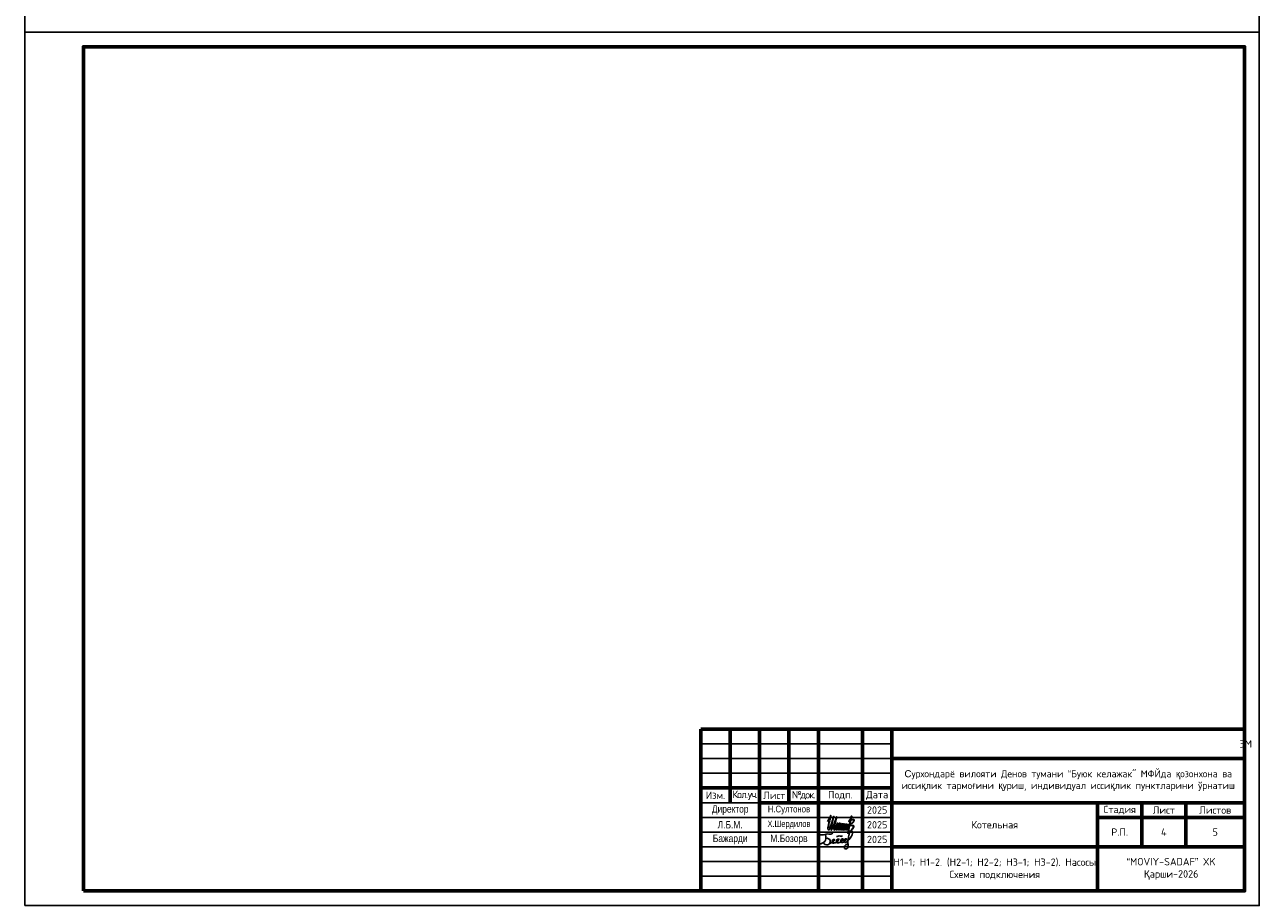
# Model space of a CAD drawing. Header units: millimetres. Extents: x -117056 to -75056, y -507736 to -299836.
# Tile 15 of 18: x -117056 to -75056, y -418386 to -388686. Entities that reach past the tile are written whole.
import ezdxf

# ---------------------------------------------------------------- set-up
doc = ezdxf.new("R2010")
doc.units = ezdxf.units.MM
doc.styles.add('Arial', font='ARIALN.TTF', dxfattribs={"height": 300})
doc.styles.get("Standard").update_dxf_attribs({"font": 'isocpeur.ttf'})

# ---------------------------------------------------------------- blocks, each defined once
blk = doc.blocks.new('*T18')
at = {"color": 0, "linetype": 'ByBlock', "lineweight": 60, "transparency": 16777216}
for p, q in [((0, 0), (18500, 0)), ((0, 0), (0, -5500)), ((1000, 0), (1000, -2500)), ((2000, 0), (2000, -2500)), ((3000, 0), (3000, -2500)), ((4000, 0), (4000, -2500)), ((5500, 0), (5500, -5500)), ((6500, 0), (6500, -5500)), ((0, -2000), (6500, -2000)), ((2000, -2500), (6500, -2500)), ((13500, -4000), (13500, -5500)), ((0, -5500), (6500, -5500))]:
    blk.add_line(p, q, dxfattribs=at)
at = {"color": 0, "linetype": 'Continuous', "lineweight": 60, "transparency": 16777216}
for p, q in [((18500, 0), (18500, -2500)), ((6500, -1000), (18500, -1000)), ((2000, -2500), (2000, -5500)), ((4000, -2500), (4000, -5500)), ((6500, -2500), (18500, -2500)), ((6500, -4000), (13500, -4000)), ((18500, -4000), (18500, -5500)), ((6500, -5500), (18500, -5500))]:
    blk.add_line(p, q, dxfattribs=at)
at = {"color": 0, "linetype": 'ByBlock', "transparency": 16777216}
for p, q in [((0, -500), (6500, -500)), ((0, -1000), (6500, -1000)), ((0, -1500), (6500, -1500)), ((0, -2500), (2000, -2500)), ((0, -3000), (6500, -3000)), ((2000, -3500), (6500, -3500)), ((0, -4000), (6500, -4000)), ((0, -4500), (6500, -4500)), ((0, -5000), (6500, -5000))]:
    blk.add_line(p, q, dxfattribs=at)
at = {"color": 0, "lineweight": 60, "transparency": 16777216}
for p, q in [((13500, -2500), (13500, -3000)), ((15000, -2500), (15000, -4000)), ((16500, -2500), (16500, -4000)), ((18500, -2500), (18500, -4000)), ((13500, -3000), (18500, -3000)), ((13500, -4000), (18500, -4000))]:
    blk.add_line(p, q, dxfattribs=at)
at = {"color": 0, "linetype": 'ByBlock', "lineweight": -2, "transparency": 16777216}
for p, q in [((13500, -3000), (13500, -4000)), ((0, -3500), (2000, -3500))]:
    blk.add_line(p, q, dxfattribs=at)
at = {"color": 0, "linetype": 'Continuous', "transparency": 16777216, "char_height": 250}
for s, insert, width, attachment_point in [('{\\C256;                                                                          ЭМ       \\H0.625x;                  \\H1.4x; \\H1.14286x;                                                     }', (6550, -500), 11900, 4), ('Изм.', (500, -2250), 900, 5), ('Лист', (2500, -2250), 900, 5), ('Подп.', (4750, -2250), 1400, 5), ('Дата', (6000, -2250), 900, 5), ('{\\T0.85;Кол.уч.}', (1500, -2250), 900, 5), ('{\\T0.85;№док.}', (3500, -2250), 900, 5), ('2025', (6000, -2750), 900, 5), ('Стадия', (14250, -2750), 1400, 5), ('Лист', (15750, -2750), 1400, 5), ('Листов', (17500, -2750), 1900, 5), ('2025', (6000, -3250), 900, 5), ('Котельная ', (10000, -3250), 6900, 5), ('Р.П.', (14250, -3500), 1400, 5), ('4', (15750, -3500), 1400, 5), ('5', (17500, -3500), 1900, 5), ('2025', (6000, -3750), 900, 5), ('Н1-1; Н1-2. (Н2-1; Н2-2; Н3-1; Н3-2). Насосы Схема подключения  ', (10000, -4750), 6900, 5)]:
    blk.add_mtext(s, dxfattribs=dict(at, insert=insert, width=width, attachment_point=attachment_point))
at = {"color": 0, "linetype": 'Continuous', "transparency": 16777216, "attachment_point": 5, "style": 'Arial'}
for s, insert, char_height, width in [('{\\fArial|b0|i0|c204|p34;\\C256;С\\fISOCPEUR|b0|i0|c204|p34;урхондарё вилояти Денов тумани “Буюк келажак" МФЙда \\fArial|b0|i0|c204|p34;қ\\fISOCPEUR|b0|i0|c204|p34;озонхона ва исси\\fArial|b0|i0|c204|p34;қ\\fISOCPEUR|b0|i0|c204|p34;лик тармо\\fArial|b0|i0|c204|p34;ғ\\fISOCPEUR|b0|i0|c204|p34;ини \\fArial|b0|i0|c204|p34;қ\\fISOCPEUR|b0|i0|c204|p34;уриш, индивидуал исси\\fArial|b0|i0|c204|p34;қ\\fISOCPEUR|b0|i0|c204|p34;лик пунктларини ўрнатиш}', (12500, -1750), 240, 11900), ('Директор', (1000, -2750), 250, 1900), ('{\\C256;Н.Султонов}', (3000, -2750), 230, 1900), ('Л.Б.М.', (1000, -3250), 250, 1900), ('{\\C256;Х.Шердилов}', (3000, -3250), 220, 1900), ('Бажарди', (1000, -3750), 250, 1900), ('М.Бозорв', (3000, -3750), 250, 1900), ('{\\fISOCPEUR|b0|i0|c204|p34;\\C256;“MOVIY-SADAF” XK\\P\\fArial|b0|i0|c204|p34;Қ\\fISOCPEUR|b0|i0|c204|p34;арши-2026}', (16000, -4750), 250, 4900)]:
    blk.add_mtext(s, dxfattribs=dict(at, insert=insert, char_height=char_height, width=width))
blk = doc.blocks.new('A$C4944575C')
at = {"color": 5, "lineweight": 30}
blk.add_open_spline([(-115219, -47375), (-115101, -47187), (-115134, -47173), (-115136, -47210), (-115162, -47302), (-115236, -47654), (-115198, -47658), (-115148, -47639), (-115006, -47196), (-115031, -47204), (-115138, -47656), (-115103, -47656), (-115068, -47647), (-114909, -47222), (-114934, -47223), (-115033, -47649), (-115007, -47658), (-114964, -47645), (-114875, -47375), (-114896, -47476), (-114944, -47663), (-114913, -47664), (-114814, -47367), (-114843, -47493), (-114885, -47664), (-114855, -47664), (-114768, -47378), (-114798, -47504), (-114837, -47664), (-114800, -47664), (-114711, -47391), (-114743, -47512), (-114774, -47664), (-114744, -47662), (-114670, -47394), (-114688, -47502), (-114726, -47662), (-114691, -47662), (-114655, -47528), (-114621, -47399), (-114678, -47663), (-114639, -47662), (-114577, -47406), (-114597, -47526), (-114621, -47661), (-114583, -47661), (-114526, -47413), (-114553, -47536), (-114566, -47647), (-114534, -47658), (-114515, -47641), (-114549, -47804), (-114540, -47773), (-114408, -47146), (-114408, -47219), (-114457, -47295), (-114542, -47397), (-114411, -47310), (-114342, -47283), (-114332, -47389), (-114435, -47459), (-114533, -47509), (-114358, -47493), (-114338, -47544), (-114420, -47707), (-114536, -47751)], degree=3, knots=[0, 0, 0, 0, 1, 2, 3, 4, 5, 6, 7, 7.047701, 8, 9, 10, 11, 11.055697, 12, 13, 14, 15, 16, 17, 18, 19, 20, 21, 22, 23, 24, 25, 26, 27, 28, 29, 30, 31, 32, 33, 34, 35, 36, 37, 38, 39, 40, 41, 42, 43, 44, 45, 45.157491, 45.43525, 46, 47, 48, 49, 50, 51, 52, 53, 54, 55, 56, 57, 58, 59, 59, 59, 59], dxfattribs=at)
blk = doc.blocks.new('EGHTRFHTRGHTY')
at = {"color": 5}
for points, knots in [([(963332, -204274), (963332, -204274), (963268, -204215), (963520, -204263), (963639, -204186), (963713, -204200), (963858, -204218), (963900, -204146)], [0, 0, 0, 0, 5.346585, 54.669442, 94.683854, 176.877676, 260.497585, 260.497585, 260.497585, 260.497585]), ([(963571, -204228), (963602, -204382), (963594, -204568), (963374, -204656), (963294, -204660), (963294, -204659)], [0, 0, 0, 0, 207.029261, 410.00601, 426.495005, 426.495005, 426.495005, 426.495005]), ([(964078, -204313), (964092, -204315), (964132, -204321), (964207, -204246), (964293, -204336), (964315, -204306), (964351, -204277)], [0, 0, 0, 0, 40.054444, 120.72824, 230.33494, 255.34098, 255.34098, 255.34098, 255.34098]), ([(964169, -204603), (964215, -204594), (964301, -204577), (964438, -204393), (964243, -204445), (964283, -204611), (964348, -204596), (964363, -204593), (964393, -204580), (964462, -204550), (964588, -204386), (964390, -204440), (964452, -204639), (964537, -204573), (964575, -204543), (964625, -204480), (964757, -204398), (964864, -204030), (964676, -204121), (964636, -204342), (964572, -204544), (964662, -204906), (964415, -204879), (964442, -204748), (964496, -204710), (964496, -204710), (964553, -204679), (964589, -204669), (964600, -204658), (964609, -204641)], [0, 0, 0, 0, 85.131623, 162.525265, 215.11538, 294.778827, 318.772177, 318.772177, 318.772177, 380.967965, 458.361607, 510.951722, 590.61517, 654.964792, 654.964792, 654.964792, 812.270022, 926.89637, 969.780247, 1049.218159, 1248.671075, 1428.293669, 1498.791554, 1575.077446, 1639.071113, 1677.488376, 1701.96955, 1711.591909, 1725.280439, 1725.280439, 1725.280439, 1725.280439]), ([(963590, -204400), (963629, -204394), (963730, -204400), (963802, -204474), (963794, -204573), (963765, -204708), (963538, -204699), (963472, -204603), (963472, -204603), (963472, -204603)], [0, 0, 0, 0, 65.371974, 129.068615, 156.504611, 248.430628, 350.457369, 386.474528, 395.239437, 395.239437, 395.239437, 395.239437]), ([(963774, -204628), (963819, -204619), (963906, -204601), (964042, -204418), (963847, -204470), (963891, -204644), (963960, -204618), (963979, -204611), (964025, -204602), (964111, -204585), (964248, -204402), (964052, -204454), (964094, -204621), (964160, -204605), (964177, -204601)], [0, 0, 0, 0, 85.131623, 162.525265, 215.11538, 294.778827, 325.815943, 325.815943, 325.815943, 410.947566, 488.341208, 540.931323, 620.594771, 646.759448, 646.759448, 646.759448, 646.759448])]:
    blk.add_open_spline(points, degree=3, knots=knots, dxfattribs=at)

msp = doc.modelspace()

# ---------------------------------------------------------------- linework, layer by layer
at = {"lineweight": 60}
msp.add_line((-80556.3, -415136.1), (-80556.3, -416636.1), dxfattribs=at)
at = {"linetype": 'ByBlock'}
for points in [[(-117056.3, -388936.1), (-75056.3, -388936.1), (-75056.3, -359236.1), (-117056.3, -359236.1)], [(-117056.3, -418636.1), (-75056.3, -418636.1), (-75056.3, -388936.1), (-117056.3, -388936.1)]]:
    msp.add_lwpolyline(points, close=True, dxfattribs=at)
at = {"linetype": 'ByBlock', "lineweight": 60}
msp.add_lwpolyline([(-115056.3, -418136.1), (-75556.3, -418136.1), (-75556.3, -389436.1), (-115056.3, -389436.1)], close=True, dxfattribs=at)

# ---------------------------------------------------------------- block references
for name, p in [('*T18', (-94056.3, -412636.1)), ('A$C4944575C', (25487.3, -368402.4))]:
    msp.add_blockref(name, p)
at = {"xscale": 0.7421062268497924, "yscale": 0.7421062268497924, "zscale": 0.7421062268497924}
msp.add_blockref('EGHTRFHTRGHTY', (-804891, -264662), dxfattribs=at)

doc.saveas('drawing.dxf')
